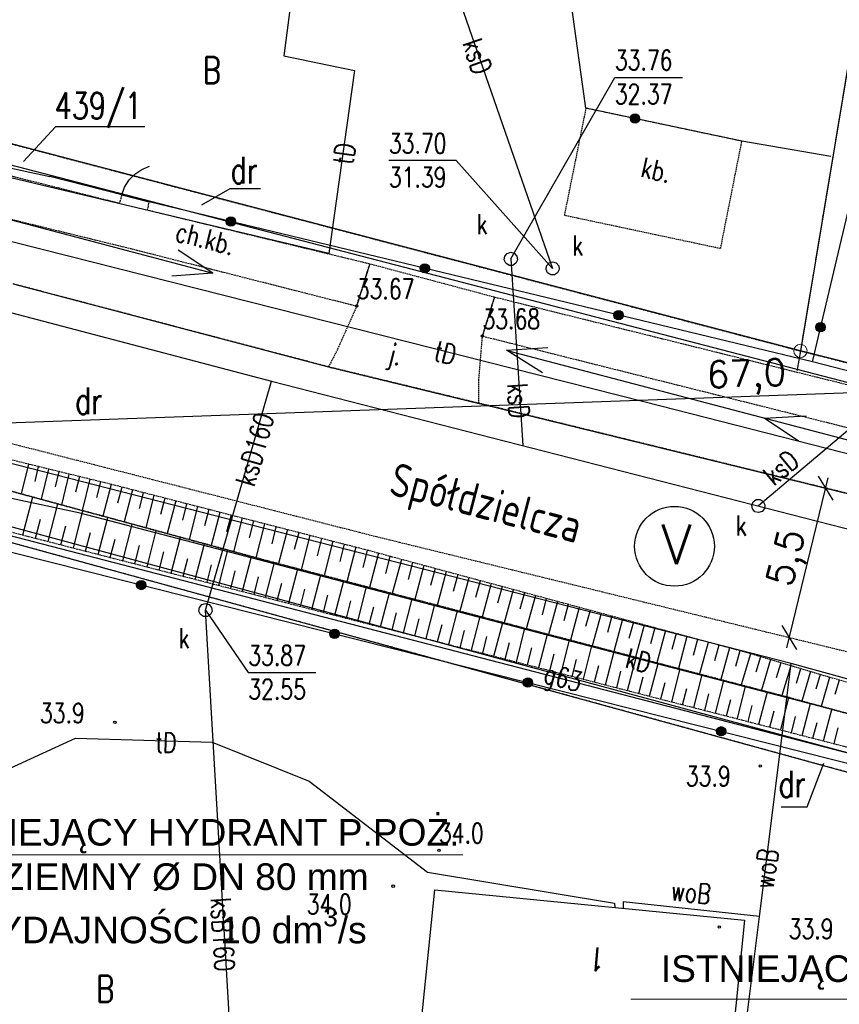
# Model space of a CAD drawing. Header units: inches. Extents: x 6268 to 12323, y 5221 to 42059.
# Tile 4 of 98: x 7478 to 8095, y 6230 to 6970. Entities that reach past the tile are written whole.
import ezdxf
from ezdxf.enums import TextEntityAlignment as Align

# ---------------------------------------------------------------- set-up
doc = ezdxf.new("R2010")
doc.units = ezdxf.units.IN
doc.header["$MEASUREMENT"] = 0
for name, pattern in [('2', [1.5, 1, -0.5]), ('423', [2, 1.5, -0.5]), ('424', [1.5, 1, -0.5]), ('9', [1.75, 1.25, -0.5]), ('901', [0])]:
    doc.linetypes.add(name, pattern=pattern)
doc.layers.get('Defpoints').update_dxf_attribs({"lineweight": 9})
for name, color, linetype in [('000_Inne__niezydentyfikowane_', 7, 'Continuous'), ('202-punkt_graniczny', 7, 'Continuous'), ('203-punkt_graniczny', 7, 'Continuous'), ('210-oznaczenie_konturu_uzytku_g', 7, 'Continuous'), ('211-numer_dzialki_ewidencyjnej', 7, 'Continuous'), ('218-kontur_uzytku_gruntowego', 7, 'Continuous'), ('219-dzialka_ewidencyjna', 7, 'Continuous'), ('238-Punkt_adresowy_budynku', 7, 'Continuous'), ('312-budynek_ewidencyjny', 7, 'Continuous'), ('994-Nazwa_ulicy', 7, 'Continuous'), ('chodnik', 7, 'Continuous'), ('chodnik-Atr17', 7, 'Continuous'), ('furtka', 7, 'Continuous'), ('jezdnia', 7, 'Continuous'), ('jezdnia-Atr17', 7, 'Continuous'), ('kraweznik', 7, 'Continuous'), ('obszar_utwardzony', 7, 'Continuous'), ('obszar_utwardzony-Atr17', 7, 'Continuous'), ('ogrodzenie_trwale', 7, 'Continuous'), ('pikieta_naturalna', 7, 'Continuous'), ('pikieta_naturalna-Atr2', 7, 'Continuous'), ('pikieta_sztuczna', 7, 'Continuous'), ('pikieta_sztuczna-Atr2', 7, 'Continuous'), ('przewod_elektroenergetyczny_nis', 7, 'Continuous'), ('przewod_gazowy', 7, 'Continuous'), ('przewod_gazowy-Atr1', 7, 'Continuous'), ('przewod_kanalizacyjny', 7, 'Continuous'), ('przewod_kanalizacyjny-Atr1', 7, 'Continuous'), ('przewod_telekomunikacyjny_podzi', 7, 'Continuous'), ('przewod_wodociagowy', 7, 'Continuous'), ('przewod_wodociagowy-Atr1', 7, 'Continuous'), ('rzedna-Atr2', 7, 'Continuous'), ('rzedna-Atr3', 7, 'Continuous'), ('skarpa_nieumocniona', 7, 'Continuous'), ('wlaz_do_komory_lub_kanalu_-_kwa', 7, 'Continuous'), ('wlaz_do_komory_lub_kanalu_-_okr', 7, 'Continuous')]:
    doc.layers.add(name, color=color, linetype=linetype)
doc.styles.add('arial', font='arial.ttf', dxfattribs={"height": 1.7})
doc.styles.get("Standard").update_dxf_attribs({"font": 'txt.shx'})
doc.styles.add('STYL_ARIAL', font='simplex', dxfattribs={"width": 0.75, "oblique": 0.1})
doc.dimstyles.new('ISO-25', dxfattribs={"dimtxt": 13, "dimasz": 7, "dimexe": 1, "dimexo": 90, "dimgap": 2.5, "dimtad": 1, "dimdec": 0, "dimtxsty": 'Standard', "dimblk": 'ARCHTICK', "dimcen": 2.5, "dimdle": 8, "dimadec": 0, "dimazin": 0, "dimtfac": 1, "dimtdec": 0, "dimtmove": 1, "dimatfit": 3, "dimldrblk": 'ARCHTICK', "dimfxl": 2, "dimfxlon": 1, "dimarcsym": 0})

# ---------------------------------------------------------------- blocks, each defined once
blk = doc.blocks.new('202')
at = {"color": 0, "linetype": 'Continuous', "lineweight": 0}
blk.add_circle((0, 0), 0.25, dxfattribs=at)
blk = doc.blocks.new('203')
at = {"linetype": 'Continuous', "lineweight": 0}
h = blk.add_hatch(color=0, dxfattribs=at)
edge = h.paths.add_edge_path()
edge.add_arc((0, 0), 0.045, 0, 360)
blk = doc.blocks.new('US22')
at = {"color": 7}
blk.add_polyline3d([(0, 0.25, 0), (0.1352, 0.2103, 0), (0.2274, 0.1039, 0), (0.2475, -0.0356, 0), (0.1889, -0.1637, 0), (0.0704, -0.2399, 0), (-0.0704, -0.2399, 0), (-0.1889, -0.1637, 0), (-0.2475, -0.0356, 0), (-0.2274, 0.1039, 0), (-0.1352, 0.2103, 0), (0, 0.25, 0)], dxfattribs=at)
blk = doc.blocks.new('OK04')
at = {"color": 7}
blk.add_polyline3d([(0, 0.001, 0), (0.0328, 0.3129, 0), (0.1297, 0.6111, 0), (0.2865, 0.8827, 0), (0.4963, 1.1157, 0), (0.75, 1.3, 0)], dxfattribs=at)
blk = doc.blocks.new('PW01')
at = {"color": 7}
blk.add_polyline3d([(0.045, 0, 0), (0.0318, -0.0318, 0), (0, -0.045, 0), (-0.0318, -0.0318, 0), (-0.045, 0, 0), (-0.0318, 0.0318, 0), (0, 0.045, 0), (0.0318, 0.0318, 0), (0.045, 0, 0)], dxfattribs=at)
blk = doc.blocks.new('_Oblique')
at = {"color": 0, "linetype": 'ByBlock', "lineweight": -2}
blk.add_line((-0.5, -0.5), (0.5, 0.5), dxfattribs=at)
blk = doc.blocks.new('*D1500')
at = {"color": 0, "lineweight": -2}
blk.add_line((8055.14, 6497.7), (8086.44, 6625.54), dxfattribs=at)
at = {"layer": 'Defpoints', "color": 0}
for p in [(8084.54, 6617.77), (8099.22, 6614.18), (8071.72, 6501.88)]:
    blk.add_point(p, dxfattribs=at)
at = {"color": 0, "lineweight": -2, "xscale": 15, "yscale": 15, "zscale": 15}
for p, rotation in [((8084.54, 6617.77), 76.24142894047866), ((8057.04, 6505.47), 256.2414289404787)]:
    blk.add_blockref('_Oblique', p, dxfattribs=dict(at, rotation=rotation))
at = {"color": 0, "insert": (8057.03, 6564.99), "char_height": 20, "attachment_point": 5, "rotation": 76.24143}
blk.add_mtext('5,5', dxfattribs=at)
blk = doc.blocks.new('_ArchTick')
at = {"color": 0, "linetype": 'ByBlock', "const_width": 0.15}
blk.add_lwpolyline([(-0.5, -0.5), (0.5, 0.5)], dxfattribs=at)
blk = doc.blocks.new('*D1501')
at = {"color": 0, "lineweight": -2}
blk.add_line((7358.62, 6662.93), (8692.21, 6710.98), dxfattribs=at)
at = {"layer": 'Defpoints', "color": 0}
for p in [(8684.22, 6710.69), (8684.22, 6710.65), (7366.62, 6663.18)]:
    blk.add_point(p, dxfattribs=at)
at = {"color": 0, "lineweight": -2, "xscale": 15, "yscale": 15, "zscale": 15}
for p, rotation in [((8684.22, 6710.69), 2.06323437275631), ((7366.62, 6663.22), 182.0632343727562)]:
    blk.add_blockref('_Oblique', p, dxfattribs=dict(at, rotation=rotation))
at = {"color": 0, "insert": (8024.91, 6701.11), "char_height": 20, "attachment_point": 5, "rotation": 2.06323}
blk.add_mtext('67,0', dxfattribs=at)

msp = doc.modelspace()

# ---------------------------------------------------------------- linework, layer by layer
at = {"color": 1, "lineweight": 0}
msp.add_line((7388.614, 6341.996), (7811.557, 6341.996), dxfattribs=at)
at = {"color": 7, "lineweight": 0}
msp.add_line((7937.89, 6233.475), (8249.278, 6233.475), dxfattribs=at)
msp.add_circle((7970.71, 6574.041), 30)
at = {"layer": '000_Inne__niezydentyfikowane_', "color": 7}
for points in [[(7484.619, 6635.782, 0), (7479.019, 6613.382, 0)], [(7492.019, 6633.982, 0), (7489.419, 6622.782, 0)], [(7499.619, 6632.182, 0), (7494.219, 6609.382, 0)], [(7507.419, 6630.182, 0), (7504.619, 6618.782, 0)], [(7515.019, 6628.382, 0), (7509.419, 6605.182, 0)], [(7523.019, 6626.382, 0), (7520.019, 6614.782, 0)], [(7530.819, 6624.582, 0), (7525.019, 6600.982, 0)], [(7538.819, 6622.582, 0), (7535.819, 6610.782, 0)], [(7546.819, 6620.582, 0), (7540.619, 6596.782, 0)], [(7554.819, 6618.582, 0), (7551.619, 6606.582, 0)], [(7562.819, 6616.582, 0), (7556.619, 6592.382, 0)], [(7570.819, 6614.382, 0), (7567.819, 6602.382, 0)], [(7480.419, 6582.582, 0), (7487.819, 6611.182, 0)], [(7579.019, 6612.382, 0), (7572.819, 6587.982, 0)], [(7587.219, 6610.182, 0), (7584.019, 6597.982, 0)], [(7595.419, 6608.182, 0), (7589.019, 6583.582, 0)], [(7499.419, 6577.582, 0), (7506.819, 6605.982, 0)], [(7518.419, 6572.782, 0), (7525.619, 6600.782, 0)], [(7603.619, 6605.982, 0), (7600.419, 6593.782, 0)], [(7611.819, 6603.982, 0), (7605.419, 6579.182, 0)], [(7620.219, 6601.782, 0), (7617.019, 6589.382, 0)], [(7628.619, 6599.582, 0), (7622.019, 6574.582, 0)], [(7490.019, 6580.182, 0), (7493.619, 6594.382, 0)], [(7537.019, 6567.982, 0), (7544.219, 6595.782, 0)], [(7637.019, 6597.382, 0), (7633.619, 6584.982, 0)], [(7645.419, 6595.382, 0), (7638.819, 6569.982, 0)], [(7653.819, 6593.182, 0), (7650.619, 6580.382, 0)], [(7509.019, 6575.182, 0), (7512.619, 6589.382, 0)], [(7555.619, 6563.182, 0), (7562.619, 6590.782, 0)], [(7573.819, 6558.582, 0), (7580.819, 6585.782, 0)], [(7662.219, 6590.982, 0), (7655.819, 6565.382, 0)], [(7670.819, 6588.782, 0), (7667.619, 6575.982, 0)], [(7679.419, 6586.582, 0), (7672.819, 6560.982, 0)], [(7527.619, 6570.382, 0), (7531.219, 6584.382, 0)], [(7546.219, 6565.582, 0), (7549.819, 6579.382, 0)], [(7592.019, 6553.782, 0), (7599.019, 6580.982, 0)], [(7688.019, 6584.382, 0), (7684.619, 6571.582, 0)], [(7696.419, 6582.182, 0), (7689.819, 6556.382, 0)], [(7705.019, 6579.982, 0), (7701.819, 6566.982, 0)], [(7713.619, 6577.782, 0), (7707.019, 6551.982, 0)], [(7564.619, 6560.782, 0), (7568.219, 6574.582, 0)], [(7610.019, 6549.182, 0), (7617.019, 6575.982, 0)], [(7627.819, 6544.582, 0), (7634.619, 6571.182, 0)], [(7722.219, 6575.582, 0), (7719.019, 6562.582, 0)], [(7730.819, 6573.382, 0), (7724.219, 6547.382, 0)], [(7739.419, 6570.982, 0), (7736.219, 6558.182, 0)], [(7583.019, 6556.182, 0), (7586.419, 6569.782, 0)], [(7601.019, 6551.582, 0), (7604.619, 6564.982, 0)], [(7645.619, 6540.182, 0), (7652.419, 6566.382, 0)], [(7748.019, 6568.782, 0), (7741.219, 6542.982, 0)], [(7756.619, 6566.382, 0), (7753.219, 6553.582, 0)], [(7765.219, 6564.182, 0), (7758.219, 6538.582, 0)], [(7619.019, 6546.982, 0), (7622.419, 6560.182, 0)], [(7636.819, 6542.382, 0), (7640.219, 6555.582, 0)], [(7663.019, 6535.582, 0), (7669.819, 6561.782, 0)], [(7680.419, 6531.182, 0), (7687.219, 6557.182, 0)], [(7773.619, 6561.782, 0), (7770.219, 6548.982, 0)], [(7782.219, 6559.582, 0), (7775.219, 6533.982, 0)], [(7790.619, 6557.382, 0), (7787.219, 6544.582, 0)], [(7654.419, 6537.782, 0), (7657.819, 6550.982, 0)], [(7697.819, 6526.582, 0), (7704.619, 6552.582, 0)], [(7715.219, 6522.182, 0), (7721.819, 6547.982, 0)], [(7799.019, 6554.982, 0), (7792.219, 6529.582, 0)], [(7807.619, 6552.782, 0), (7804.219, 6539.982, 0)], [(7816.019, 6550.382, 0), (7809.219, 6525.182, 0)], [(7824.419, 6548.182, 0), (7821.019, 6535.582, 0)], [(7671.819, 6533.382, 0), (7675.219, 6546.382, 0)], [(7689.219, 6528.782, 0), (7692.619, 6541.782, 0)], [(7732.419, 6517.782, 0), (7739.019, 6543.582, 0)], [(7832.819, 6545.982, 0), (7826.019, 6520.782, 0)], [(7841.019, 6543.782, 0), (7837.619, 6531.182, 0)], [(7849.419, 6541.382, 0), (7842.619, 6516.382, 0)], [(7706.619, 6524.382, 0), (7709.819, 6537.382, 0)], [(7723.819, 6519.982, 0), (7727.219, 6532.982, 0)], [(7749.619, 6513.382, 0), (7756.219, 6538.982, 0)], [(7766.819, 6508.982, 0), (7773.419, 6534.582, 0)], [(7857.819, 6539.182, 0), (7854.419, 6526.782, 0)], [(7866.019, 6536.982, 0), (7859.219, 6511.982, 0)], [(7874.219, 6534.782, 0), (7871.019, 6522.382, 0)], [(7741.019, 6515.582, 0), (7744.419, 6528.382, 0)], [(7783.819, 6504.582, 0), (7790.419, 6530.182, 0)], [(7801.019, 6500.182, 0), (7807.419, 6525.582, 0)], [(7882.619, 6532.582, 0), (7875.819, 6507.782, 0)], [(7890.819, 6530.182, 0), (7887.419, 6517.982, 0)], [(7899.019, 6527.982, 0), (7892.419, 6503.382, 0)], [(7907.219, 6525.782, 0), (7903.819, 6513.582, 0)], [(7758.219, 6511.182, 0), (7761.619, 6523.982, 0)], [(7775.419, 6506.782, 0), (7778.619, 6519.582, 0)], [(7818.019, 6495.782, 0), (7824.419, 6521.182, 0)], [(7915.419, 6523.582, 0), (7908.819, 6499.182, 0)], [(7923.619, 6521.382, 0), (7920.219, 6509.182, 0)], [(7931.619, 6519.182, 0), (7925.019, 6494.782, 0)], [(7792.419, 6502.382, 0), (7795.819, 6515.182, 0)], [(7809.419, 6497.982, 0), (7812.819, 6510.582, 0)], [(7834.819, 6491.382, 0), (7841.419, 6516.782, 0)], [(7851.819, 6486.982, 0), (7858.219, 6512.382, 0)], [(7939.819, 6516.982, 0), (7936.419, 6504.782, 0)], [(7947.819, 6514.782, 0), (7941.419, 6490.582, 0)], [(7956.019, 6512.782, 0), (7952.619, 6500.582, 0)], [(7964.019, 6510.582, 0), (7957.419, 6486.382, 0)], [(7826.419, 6493.582, 0), (7829.619, 6506.182, 0)], [(7868.619, 6482.782, 0), (7875.219, 6507.982, 0)], [(7885.419, 6478.382, 0), (7891.819, 6503.582, 0)], [(7972.019, 6508.382, 0), (7968.819, 6496.382, 0)], [(7980.019, 6506.182, 0), (7973.619, 6482.182, 0)], [(7988.019, 6503.982, 0), (7984.819, 6491.982, 0)], [(7843.419, 6489.182, 0), (7846.619, 6501.782, 0)], [(7860.219, 6484.782, 0), (7863.419, 6497.582, 0)], [(7902.219, 6474.182, 0), (7908.619, 6499.182, 0)], [(7996.019, 6501.782, 0), (7989.619, 6477.982, 0)], [(8004.019, 6499.782, 0), (8000.819, 6487.782, 0)], [(8012.019, 6497.582, 0), (8005.619, 6473.782, 0)], [(7877.019, 6480.582, 0), (7880.219, 6493.182, 0)], [(7893.819, 6476.182, 0), (7897.019, 6488.782, 0)], [(7918.819, 6469.782, 0), (7925.219, 6494.782, 0)], [(7935.419, 6465.582, 0), (7941.819, 6490.382, 0)], [(8019.819, 6495.382, 0), (8016.619, 6483.582, 0)], [(8027.819, 6493.182, 0), (8020.819, 6469.782, 0)], [(8035.419, 6490.982, 0), (8032.019, 6479.382, 0)], [(8043.019, 6488.782, 0), (8036.219, 6465.782, 0)], [(7910.619, 6471.982, 0), (7913.819, 6484.382, 0)], [(7952.019, 6461.182, 0), (7958.419, 6485.982, 0)], [(7968.619, 6456.982, 0), (7975.019, 6481.782, 0)], [(8050.619, 6486.382, 0), (8047.219, 6474.982, 0)], [(8058.219, 6484.182, 0), (8051.419, 6461.782, 0)], [(8065.619, 6481.982, 0), (8062.219, 6470.782, 0)], [(7927.219, 6467.582, 0), (7930.419, 6480.182, 0)], [(7943.819, 6463.382, 0), (7947.019, 6475.782, 0)], [(7985.219, 6452.782, 0), (7991.419, 6477.382, 0)], [(8073.019, 6479.782, 0), (8066.419, 6457.582, 0)], [(8080.219, 6477.582, 0), (8077.019, 6466.582, 0)], [(8087.419, 6475.382, 0), (8081.019, 6453.582, 0)], [(7960.419, 6459.182, 0), (7963.619, 6471.582, 0)], [(7976.819, 6454.782, 0), (7980.019, 6467.182, 0)], [(8001.619, 6448.582, 0), (8007.819, 6473.182, 0)], [(8018.019, 6444.382, 0), (8024.219, 6468.782, 0)], [(8094.619, 6473.382, 0), (8091.419, 6462.582, 0)], [(7993.419, 6450.582, 0), (7996.619, 6462.982, 0)], [(8009.819, 6446.382, 0), (8013.019, 6458.782, 0)], [(8034.219, 6440.182, 0), (8040.619, 6464.582, 0)], [(8050.619, 6435.982, 0), (8056.819, 6460.182, 0)], [(8026.219, 6442.182, 0), (8029.219, 6454.382, 0)], [(8066.819, 6431.782, 0), (8073.019, 6455.782, 0)], [(8082.819, 6427.582, 0), (8089.019, 6451.382, 0)], [(8042.419, 6437.982, 0), (8045.619, 6450.182, 0)], [(8058.819, 6433.782, 0), (8061.819, 6445.982, 0)], [(8074.819, 6429.582, 0), (8078.019, 6441.582, 0)], [(8090.819, 6425.582, 0), (8093.819, 6437.382, 0)]]:
    msp.add_polyline3d(points, dxfattribs=at)
at = {"layer": '210-oznaczenie_konturu_uzytku_g', "color": 3}
for points in [[(7659.085, 6842.862, 0), (7636.197, 6842.862, 0), (7614.741, 6830.704, 0)], [(8051.017, 6378.074, 0), (8070.417, 6378.074, 0), (8083.165, 6410.776, 0)]]:
    msp.add_polyline3d(points, dxfattribs=at)
at = {"layer": '218-kontur_uzytku_gruntowego', "color": 3, "linetype": '2'}
for points in [[(8193.619, 7489.782, 0), (8065.419, 6720.982, 0)], [(7189.819, 6950.782, 0), (8065.419, 6720.982, 0)], [(8065.419, 6720.982, 0), (8612.419, 6582.782, 0)], [(8020.219, 6426.182, 0), (7261.019, 6634.582, 0)], [(8245.219, 6364.382, 0), (8020.219, 6426.182, 0)]]:
    msp.add_polyline3d(points, dxfattribs=at)
at = {"layer": '219-dzialka_ewidencyjna', "color": 7}
for points in [[(8193.619, 7489.782, 0), (8065.419, 6720.982, 0)], [(8065.419, 6720.982, 0), (7189.619, 6950.782, 0)], [(8063.019, 6706.982, 0), (7192.419, 6933.182, 0)], [(8065.419, 6720.982, 0), (8063.019, 6706.982, 0)], [(8612.419, 6582.782, 0), (8065.419, 6720.982, 0)], [(8610.419, 6564.982, 0), (8063.019, 6706.982, 0)], [(8245.219, 6364.382, 0), (7261.019, 6634.582, 0)], [(8249.019, 6379.982, 0), (7263.819, 6635.582, 0)]]:
    msp.add_polyline3d(points, dxfattribs=at)
at = {"layer": '312-budynek_ewidencyjny', "color": 7}
for points in [[(7771.019, 6126.182, 0), (7790.419, 6315.582, 0)], [(7790.419, 6315.582, 0), (8023.419, 6292.782, 0)], [(8023.419, 6292.782, 0), (8004.019, 6101.982, 0)]]:
    msp.add_polyline3d(points, dxfattribs=at)
at = {"layer": 'chodnik', "color": 7, "linetype": '423'}
for points in [[(7300.219, 6895.582, 0), (7293.019, 6863.982, 0), (7561.619, 6797.982, 0), (7731.619, 6754.782, 0), (7741.419, 6786.382, 0), (7574.219, 6826.782, 0), (7575.419, 6833.182, 0), (7554.819, 6838.382, 0), (7553.019, 6831.982, 0), (7300.219, 6895.582, 0)], [(7835.219, 6761.382, 0), (7826.219, 6732.182, 0), (8124.819, 6657.382, 0), (8585.279, 6541.202, 0), (8590.859, 6575.722, 0), (8131.619, 6687.782, 0), (7835.219, 6761.382, 0)]]:
    msp.add_polyline3d(points, dxfattribs=at)
at = {"layer": 'furtka', "color": 7}
msp.add_polyline3d([(7554.819, 6838.382, 0), (7575.419, 6833.182, 0)], dxfattribs=at)
at = {"layer": 'jezdnia', "color": 7, "linetype": '424'}
for points in [[(7710.419, 6708.982, 0), (7823.619, 6681.582, 0), (7823.419, 6698.782, 0), (7826.219, 6732.182, 0), (7835.219, 6761.382, 0), (7741.419, 6786.382, 0), (7731.619, 6754.782, 0), (7717.019, 6721.982, 0), (7710.419, 6708.982, 0)], [(7710.419, 6708.982, 0), (7473.219, 6771.382, 0)], [(7823.619, 6681.582, 0), (7710.419, 6708.982, 0)], [(7827.219, 6680.782, 0), (7823.619, 6681.582, 0)], [(8225.819, 6583.182, 0), (7827.219, 6680.782, 0)], [(7446.019, 6657.982, 0), (7746.419, 6581.382, 0)], [(7746.419, 6581.382, 0), (8397.019, 6422.382, 0)]]:
    msp.add_polyline3d(points, dxfattribs=at)
at = {"layer": 'kraweznik', "color": 7}
msp.add_polyline3d([(7473.219, 6771.382, 0), (7710.419, 6708.982, 0), (7823.619, 6681.582, 0), (7827.219, 6680.782, 0), (8225.819, 6583.182, 0), (8330.139, 6558.762, 0), (8561.979, 6501.642, 0), (8583.339, 6522.382, 0), (8585.279, 6541.202, 0), (8590.859, 6575.722, 0), (8674.219, 6551.402, 0)], dxfattribs=at)
at = {"layer": 'obszar_utwardzony', "color": 7, "linetype": '424'}
msp.add_polyline3d([(8021.419, 6878.782, 0), (7904.019, 6903.582, 0), (7887.819, 6823.182, 0), (8005.419, 6798.182, 0), (8021.419, 6878.782, 0)], dxfattribs=at)
at = {"layer": 'ogrodzenie_trwale', "color": 7, "linetype": '901'}
for points in [[(7328.619, 7070.382, 0), (7300.219, 6895.582, 0), (7500.619, 6852.182, 0)], [(8088.219, 6867.182, 0), (8021.419, 6878.782, 0), (7904.019, 6903.582, 0), (7889.419, 7008.582, 0)], [(8553.479, 6728.282, 0), (8605.119, 6720.142, 0), (8587.879, 6580.462, 0), (8074.419, 6712.782, 0), (8118.219, 6896.782, 0), (8545.219, 6824.382, 0)], [(7554.819, 6838.382, 0), (7500.619, 6852.182, 0)], [(8074.419, 6712.782, 0), (7575.419, 6833.182, 0)], [(7424.019, 6581.582, 0), (8244.819, 6374.582, 0)]]:
    msp.add_polyline3d(points, dxfattribs=at)
at = {"layer": 'ogrodzenie_trwale', "color": 7}
for centre, radius in [((7940.993, 6895.772), 3.5), ((7940.993, 6895.772), 3.15), ((7940.993, 6895.772), 2.8), ((7940.993, 6895.772), 2.45), ((7940.993, 6895.772), 2.1), ((7940.993, 6895.772), 1.75), ((7940.993, 6895.772), 1.4), ((7940.993, 6895.772), 1.05), ((7940.993, 6895.772), 0.7), ((7636.973, 6818.33), 3.5), ((7636.973, 6818.33), 3.15), ((7636.973, 6818.33), 2.8), ((7636.973, 6818.33), 2.45), ((7636.973, 6818.33), 2.1), ((7636.973, 6818.33), 1.75), ((7636.973, 6818.33), 1.4), ((7636.973, 6818.33), 1.05), ((7636.973, 6818.33), 0.7), ((7782.787, 6783.148), 3.5), ((7782.787, 6783.148), 3.15), ((7782.787, 6783.148), 2.8), ((7782.787, 6783.148), 2.45), ((7782.787, 6783.148), 2.1), ((7782.787, 6783.148), 1.75), ((7782.787, 6783.148), 1.4), ((7782.787, 6783.148), 1.05), ((7782.787, 6783.148), 0.7), ((7928.603, 6747.964), 3.5), ((7928.603, 6747.964), 3.15), ((7928.603, 6747.964), 2.8), ((7928.603, 6747.964), 2.45), ((7928.603, 6747.964), 2.1), ((7928.603, 6747.964), 1.75), ((7928.603, 6747.964), 1.4), ((7928.603, 6747.964), 1.05), ((7928.603, 6747.964), 0.7), ((8080.613, 6738.802), 3.5), ((8080.613, 6738.802), 3.15), ((8080.613, 6738.802), 2.8), ((8080.613, 6738.802), 2.45), ((8080.613, 6738.802), 2.1), ((8080.613, 6738.802), 1.75), ((8080.613, 6738.802), 1.4), ((8080.613, 6738.802), 1.05), ((8080.613, 6738.802), 0.7), ((7569.465, 6544.902), 3.5), ((7569.465, 6544.902), 3.15), ((7569.465, 6544.902), 2.8), ((7569.465, 6544.902), 2.45), ((7569.465, 6544.902), 2.1), ((7569.465, 6544.902), 1.75), ((7569.465, 6544.902), 1.4), ((7569.465, 6544.902), 1.05), ((7569.465, 6544.902), 0.7), ((7714.911, 6508.222), 3.5), ((7714.911, 6508.222), 3.15), ((7714.911, 6508.222), 2.8), ((7714.911, 6508.222), 2.45), ((7714.911, 6508.222), 2.1), ((7714.911, 6508.222), 1.75), ((7714.911, 6508.222), 1.4), ((7714.911, 6508.222), 1.05), ((7714.911, 6508.222), 0.7), ((7860.357, 6471.54), 3.5), ((7860.357, 6471.54), 3.15), ((7860.357, 6471.54), 2.8), ((7860.357, 6471.54), 2.45), ((7860.357, 6471.54), 2.1), ((7860.357, 6471.54), 1.75), ((7860.357, 6471.54), 1.4), ((7860.357, 6471.54), 1.05), ((7860.357, 6471.54), 0.7), ((8005.803, 6434.86), 3.5), ((8005.803, 6434.86), 3.15), ((8005.803, 6434.86), 2.8), ((8005.803, 6434.86), 2.45), ((8005.803, 6434.86), 2.1), ((8005.803, 6434.86), 1.75), ((8005.803, 6434.86), 1.4), ((8005.803, 6434.86), 1.05), ((8005.803, 6434.86), 0.7)]:
    msp.add_circle(centre, radius, dxfattribs=at)
at = {"layer": 'przewod_elektroenergetyczny_nis', "color": 1}
for points in [[(7333.879, 6855.908, 0), (7623.243, 6779.486, 0), (7597.189, 6796.772, 0)], [(7592.433, 6777.544, 0), (7623.005, 6779.744, 0)], [(7871.267, 6704.502, 0), (7844.211, 6721.5, 0), (7875.429, 6723.58, 0)], [(7844.819, 6721.304, 0), (8135.235, 6644.998, 0)], [(8064.059, 6653.15, 0), (8038.139, 6670.43, 0), (8069.819, 6672.23, 0)]]:
    msp.add_polyline3d(points, dxfattribs=at)
at = {"layer": 'przewod_gazowy', "color": 40}
msp.add_polyline3d([(7196.819, 6512.982, 0), (7218.019, 6581.982, 0), (7246.219, 6628.382, 0), (7307.619, 6632.982, 0), (8227.819, 6384.582, 0), (8353.619, 6352.782, 0)], dxfattribs=at)
at = {"layer": 'przewod_kanalizacyjny', "color": 34}
for points in [[(7784.619, 7054.782, 0), (7879.019, 6782.982, 0)], [(7115.419, 6843.382, 0), (7667.419, 6698.382, 0), (8274.019, 6542.782, 0), (8613.419, 6460.982, 0), (9063.619, 6346.582, 0)], [(7847.619, 6790.182, 0), (7856.619, 6649.782, 0)], [(7617.819, 6525.982, 0), (7667.419, 6698.382, 0)], [(8142.419, 6695.982, 0), (8033.819, 6604.382, 0)], [(8269.819, 6555.982, 0), (8227.619, 6415.182, 0), (7523.419, 6598.982, 0), (7217.819, 6664.182, 0)], [(7834.019, 6048.382, 0), (7644.819, 6063.182, 0), (7617.819, 6525.982, 0)]]:
    msp.add_polyline3d(points, dxfattribs=at)
at = {"layer": 'przewod_telekomunikacyjny_podzi', "color": 30}
for points in [[(7683.619, 6995.182, 0), (7676.819, 6942.982, 0), (7729.819, 6931.982, 0), (7710.619, 6794.182, 0), (7494.419, 6845.782, 0), (7287.819, 6894.982, 0), (7290.419, 6922.782, 0), (7145.419, 6962.182, 0)], [(7145.419, 6962.182, 0), (7188.819, 6920.982, 0), (7273.819, 6853.382, 0), (7948.619, 6682.782, 0), (8563.019, 6525.782, 0), (8996.619, 6423.782, 0), (9165.619, 6376.182, 0)], [(7308.619, 6248.782, 0), (7326.819, 6353.782, 0), (7375.819, 6392.582, 0), (7461.219, 6402.982, 0), (7520.019, 6429.582, 0), (7622.819, 6426.782, 0), (7695.819, 6397.382, 0), (7784.819, 6328.982, 0), (7925.619, 6305.582, 0), (7925.819, 6302.382, 0)]]:
    msp.add_polyline3d(points, dxfattribs=at)
at = {"layer": 'przewod_wodociagowy', "color": 5}
for points in [[(9753.819, 6057.582, 0), (9392.019, 6140.582, 0), (9209.419, 6188.182, 0), (9180.619, 6195.582, 0), (8227.019, 6439.382, 0), (8058.419, 6485.782, 0), (7366.619, 6663.182, 0), (7151.019, 6719.782, 0), (7135.819, 6722.382, 0)], [(8034.619, 6295.582, 0), (8058.419, 6485.782, 0)], [(8034.619, 6295.582, 0), (7932.019, 6306.582, 0), (7932.019, 6301.782, 0)], [(7989.419, 5934.382, 0), (8034.619, 6295.582, 0)]]:
    msp.add_polyline3d(points, dxfattribs=at)
at = {"layer": 'rzedna-Atr2', "color": 7}
for points in [[(7847.619, 6790.182, 0), (7925.819, 6926.782, 0), (7976.659, 6926.782, 0)], [(7879.019, 6782.982, 0), (7806.419, 6864.182, 0), (7755.779, 6864.182, 0)], [(7617.819, 6525.982, 0), (7650.019, 6478.982, 0), (7700.859, 6478.982, 0)]]:
    msp.add_polyline3d(points, dxfattribs=at)
at = {"layer": 'skarpa_nieumocniona', "color": 7, "linetype": '9'}
for points in [[(7440.619, 6646.582, 0), (7433.019, 6625.982, 0), (7663.419, 6563.382, 0), (8054.219, 6460.982, 0), (8188.819, 6424.182, 0), (8197.419, 6442.782, 0), (8024.619, 6494.182, 0), (7740.619, 6570.782, 0), (7546.219, 6620.782, 0), (7440.619, 6646.582, 0)], [(7440.619, 6646.582, 0), (7433.019, 6625.982, 0), (7663.419, 6563.382, 0), (8054.219, 6460.982, 0), (8188.819, 6424.182, 0), (8197.419, 6442.782, 0), (8024.619, 6494.182, 0), (7740.619, 6570.782, 0), (7546.219, 6620.782, 0), (7440.619, 6646.582, 0)], [(7429.019, 6595.782, 0), (8186.419, 6400.982, 0), (8188.819, 6424.182, 0), (8054.219, 6460.982, 0), (7663.419, 6563.382, 0), (7433.019, 6625.982, 0), (7429.019, 6595.782, 0)], [(7429.019, 6595.782, 0), (8186.419, 6400.982, 0), (8188.819, 6424.182, 0), (8054.219, 6460.982, 0), (7663.419, 6563.382, 0), (7433.019, 6625.982, 0), (7429.019, 6595.782, 0)]]:
    msp.add_polyline3d(points, dxfattribs=at)
at = {"layer": 'wlaz_do_komory_lub_kanalu_-_kwa', "color": 7}
msp.add_polyline3d([(7572.267, 6889.58, 0), (7504.861, 6889.58, 0), (7480.895, 6863.616, 0)], dxfattribs=at)

# ---------------------------------------------------------------- block references
at = {"layer": '202-punkt_graniczny', "color": 7, "xscale": 20, "yscale": 20, "zscale": 20}
msp.add_blockref('202', (8065.419, 6720.982), dxfattribs=at)
at = {"layer": '203-punkt_graniczny', "color": 7, "xscale": 20, "yscale": 20, "zscale": 20}
msp.add_blockref('203', (8063.019, 6706.982), dxfattribs=at)
at = {"layer": 'furtka', "color": 7, "xscale": 20, "yscale": 20, "zscale": 20, "rotation": 345.8316}
msp.add_blockref('OK04', (7554.819, 6838.382), dxfattribs=at)
at = {"layer": 'pikieta_naturalna', "color": 7, "xscale": 20, "yscale": 20, "zscale": 20}
for p in [(7549.619, 6441.582), (8035.219, 6408.782), (7793.419, 6345.382), (7759.019, 6318.382), (8004.419, 6287.582)]:
    msp.add_blockref('PW01', p, dxfattribs=at)
at = {"layer": 'pikieta_sztuczna', "color": 7, "xscale": 20, "yscale": 20, "zscale": 20}
for p in [(7731.619, 6754.782), (7826.219, 6732.182)]:
    msp.add_blockref('PW01', p, dxfattribs=at)
at = {"layer": 'wlaz_do_komory_lub_kanalu_-_okr', "color": 7, "xscale": 20, "yscale": 20, "zscale": 20}
for p in [(7847.619, 6790.182), (7879.019, 6782.982), (7617.819, 6525.982)]:
    msp.add_blockref('US22', p, dxfattribs=at)
at = {"layer": 'wlaz_do_komory_lub_kanalu_-_okr', "color": 7, "xscale": 20, "yscale": 20, "zscale": 20, "rotation": 345.61387}
msp.add_blockref('US22', (8033.819, 6604.382), dxfattribs=at)

# ---------------------------------------------------------------- texts
at = {"insert": (7960.67, 6590.521), "char_height": 30, "attachment_point": 1}
msp.add_mtext_dynamic_manual_height_columns('V', width=49.94873, gutter_width=12.5, heights=[-30], dxfattribs=at)
at = {"char_height": 20, "attachment_point": 1, "rotation": 359.984437, "style": 'arial'}
for s, heights, insert in [('\\A1;{\\C240;\\c2367469;ISTNIEJĄCY HYDRANT P.POŻ.\\PNADZIEMNY %%C DN 80 mm\\PO WYDAJNOŚCI 10 dm\\H0.7x;\\S3^ ;\\H1.42857x;/s}', [-97.076], (7405.336, 6368.941)), ('ISTNIEJĄCY WJAZD', [-26.207], (7960.42, 6266.35))]:
    msp.add_mtext_dynamic_manual_height_columns(s, width=850.08319, gutter_width=12.5, heights=heights, dxfattribs=dict(at, insert=insert))
at = {"layer": '210-oznaczenie_konturu_uzytku_g', "color": 3, "style": 'STYL_ARIAL', "width": 0.75}
for s, p in [('B', (7615.809, 6916.188)), ('dr', (7636.607, 6840.904)), ('dr', (7519.591, 6667.546)), ('dr', (8048.823, 6379.212)), ('B', (7535.619, 6225.094))]:
    msp.add_text(s, height=20, dxfattribs=at).set_placement(p, align=Align.BOTTOM_LEFT)
at = {"layer": '211-numer_dzialki_ewidencyjnej', "color": 7, "style": 'STYL_ARIAL', "width": 0.75}
msp.add_text('439/1', height=20, dxfattribs=at).set_placement((7504.407, 6915.5), align=Align.TOP_LEFT)
at = {"layer": '238-Punkt_adresowy_budynku', "color": 7, "style": 'STYL_ARIAL', "width": 0.75}
msp.add_text('1', height=17.5, rotation=175.142, dxfattribs=at).set_placement((7913.737, 6277.414), align=Align.BOTTOM_CENTER)
at = {"layer": '994-Nazwa_ulicy', "color": 7, "style": 'STYL_ARIAL', "width": 0.75}
msp.add_text('Spółdzielcza', height=25, rotation=345.402, dxfattribs=at).set_placement((7752.935, 6605.982), align=Align.BOTTOM_LEFT)
at = {"layer": 'chodnik-Atr17', "color": 7, "style": 'STYL_ARIAL', "width": 0.75}
msp.add_text('ch.kb.', height=15, rotation=345.742, dxfattribs=at).set_placement((7593.025, 6799.59), align=Align.BOTTOM_LEFT)
at = {"layer": 'jezdnia-Atr17', "color": 7, "style": 'STYL_ARIAL', "width": 0.75}
msp.add_text('j.', height=15, rotation=346.393, dxfattribs=at).set_placement((7753.199, 6707.768), align=Align.BOTTOM_LEFT)
at = {"layer": 'obszar_utwardzony-Atr17', "color": 7, "style": 'STYL_ARIAL', "width": 0.75}
msp.add_text('kb.', height=15, rotation=347.998, dxfattribs=at).set_placement((7943.593, 6847.598), align=Align.BOTTOM_LEFT)
at = {"layer": 'pikieta_naturalna-Atr2', "color": 7, "style": 'STYL_ARIAL', "width": 0.75}
for s, p in [('33.9', (7493.219, 6436.616)), ('33.9', (7979.219, 6389.216)), ('34.0', (7793.419, 6346.216)), ('34.0', (7694.019, 6292.816)), ('33.9', (8056.619, 6274.216))]:
    msp.add_text(s, height=15, dxfattribs=at).set_placement(p, align=Align.BOTTOM_LEFT)
at = {"layer": 'pikieta_sztuczna-Atr2', "color": 7, "style": 'STYL_ARIAL', "width": 0.75}
for s, p in [('33.67', (7731.619, 6755.616)), ('33.68', (7826.219, 6733.016))]:
    msp.add_text(s, height=15, dxfattribs=at).set_placement(p, align=Align.BOTTOM_LEFT)
at = {"layer": 'przewod_gazowy-Atr1', "color": 40, "style": 'STYL_ARIAL', "width": 0.75}
msp.add_text('g63', height=15, rotation=344.893, dxfattribs=at).set_placement((7873.093, 6478.976), align=Align.MIDDLE_LEFT)
at = {"layer": 'przewod_kanalizacyjny-Atr1', "color": 34, "style": 'STYL_ARIAL', "width": 0.75}
for s, rotation, p in [('ksD', 289.14, (7818.039, 6954.972)), ('ksD', 273.668, (7852.371, 6696.702)), ('ksD160', 73.949, (7647.221, 6620.278)), ('ksD', 40.146, (8040.665, 6624.706)), ('kD', 345.372, (7934.703, 6490.372)), ('ksB160', 273.339, (7629.171, 6309.71))]:
    msp.add_text(s, height=15, rotation=rotation, dxfattribs=at).set_placement(p, align=Align.MIDDLE_LEFT)
at = {"layer": 'przewod_telekomunikacyjny_podzi', "color": 30, "style": 'STYL_ARIAL', "width": 0.75}
for rotation, p in [(82.068, (7721.257, 6861.61)), (345.812, (7790.519, 6721.418)), (358.44, (7580.095, 6426.636))]:
    msp.add_text('tD', height=15, rotation=rotation, dxfattribs=at).set_placement(p, align=Align.MIDDLE_LEFT)
at = {"layer": 'przewod_wodociagowy-Atr1', "color": 5, "style": 'STYL_ARIAL', "width": 0.75}
for rotation, p in [(82.867, (8037.701, 6316.792)), (353.881, (7968.137, 6315.326))]:
    msp.add_text('woB', height=15, rotation=rotation, dxfattribs=at).set_placement(p, align=Align.MIDDLE_LEFT)
at = {"layer": 'rzedna-Atr2', "color": 34, "style": 'STYL_ARIAL', "width": 0.75}
for s, p in [('33.76', (7925.819, 6927.776)), ('33.70', (7755.779, 6865.176)), ('33.87', (7650.019, 6479.976))]:
    msp.add_text(s, height=15, dxfattribs=at).set_placement(p, align=Align.BOTTOM_LEFT)
at = {"layer": 'rzedna-Atr3', "color": 34, "style": 'STYL_ARIAL', "width": 0.75}
for s, p in [('32.37', (7925.819, 6902.256)), ('31.39', (7755.779, 6839.676)), ('32.55', (7650.019, 6454.476))]:
    msp.add_text(s, height=15, dxfattribs=at).set_placement(p, align=Align.BOTTOM_LEFT)
at = {"layer": 'wlaz_do_komory_lub_kanalu_-_okr', "color": 7, "style": 'STYL_ARIAL', "width": 0.75}
for p in [(7821.819, 6804.416), (7893.819, 6788.416), (8016.777, 6577.616), (7597.619, 6493.016)]:
    msp.add_text('k', height=15, dxfattribs=at).set_placement(p, align=Align.BOTTOM_LEFT)

# ---------------------------------------------------------------- dimensions: what is measured, and where the dimension line sits
at = {"color": 1}
for p1, p2, distance, text, override, picture, middle in [((7366.619, 6663.182), (8684.219, 6710.649), 0.039, '67,0', {"dimtxt": 20, "dimasz": 15, "dimblk1": 'Oblique', "dimblk2": 'Oblique', "dimsah": 1, "dimse1": 1, "dimse2": 1}, '*D1501', (8024.907, 6701.112)), ((8071.719, 6501.882), (8099.216, 6614.181), 15.108, '5,5', {"dimtxt": 20, "dimasz": 15, "dimblk1": 'Oblique', "dimblk2": 'Oblique', "dimsah": 1, "dimse1": 1, "dimse2": 1, "dimtmove": 2}, '*D1500', (8057.033, 6564.994))]:
    dim = msp.add_aligned_dim(p1=p1, p2=p2, distance=distance, text=text, dimstyle='ISO-25', override=override, dxfattribs=at)
    dim.commit()
    dim.dimension.update_dxf_attribs({"geometry": picture, "text_midpoint": middle})

doc.saveas('drawing.dxf')
